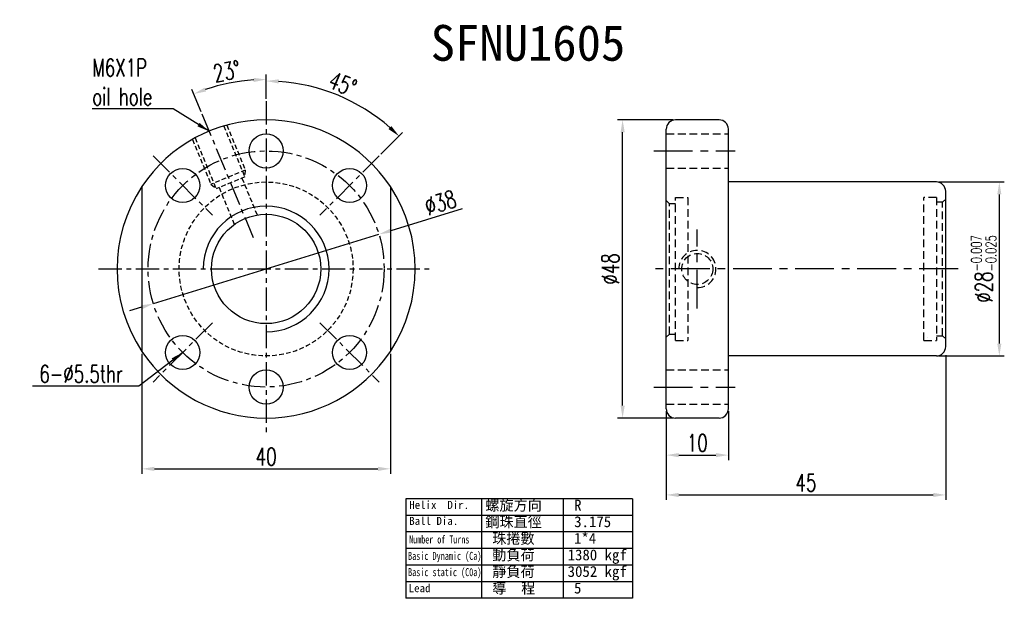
# Model space of a CAD drawing. Extents: x 473 to 1054, y -122 to 208.
import ezdxf
from ezdxf.enums import TextEntityAlignment as Align

# ---------------------------------------------------------------- set-up
doc = ezdxf.new("R2010")
doc.units = 0
doc.header["$MEASUREMENT"] = 0
doc.header["$PDMODE"] = 1
doc.linetypes.add('CENTER', pattern=[2, 1.25, -0.25, 0.25, -0.25])
doc.linetypes.add('HIDDEN', pattern=[0.375, 0.25, -0.125])
doc.layers.get('0').update_dxf_attribs({"linetype": 'CONTINUOUS'})
doc.layers.get('DEFPOINTS').update_dxf_attribs({"linetype": 'CONTINUOUS'})
for name, color, linetype in [('CHA', 2, 'CONTINUOUS'), ('CL', 1, 'CENTER'), ('DIM', 4, 'CONTINUOUS'), ('HID', 2, 'HIDDEN'), ('OUT', 3, 'CONTINUOUS')]:
    doc.layers.add(name, color=color, linetype=linetype)
doc.styles.add('CHN', font='SIMPLEX.shx', dxfattribs={"width": 0.7, "bigfont": 'CHINESET.shx'})
doc.styles.add('DIM-7', font='SIMPLEX.shx', dxfattribs={"width": 0.7, "bigfont": 'chineset.shx'})
doc.styles.add('T', font='txt')
doc.dimstyles.get("Standard").update_dxf_attribs({"dimscale": 0, "dimtxt": 4, "dimasz": 3, "dimexe": 1, "dimexo": 0.5, "dimgap": 1, "dimtad": 1, "dimdsep": 46, "dimtxsty": 'CHN', "dimcen": 0.09, "dimclrd": 256, "dimclre": 256, "dimclrt": 256, "dimadec": 0, "dimazin": 0, "dimtp": 1, "dimtm": 1, "dimtfac": 0.6, "dimtix": 1, "dimtmove": 2, "dimatfit": 3, "dimfxl": 1, "dimtvp": 0.85, "dimtolj": 1, "dimarcsym": 0})

# ---------------------------------------------------------------- blocks, each defined once
blk = doc.blocks.new('*D15')
at = {"layer": 'DEFPOINTS', "color": 0, "transparency": 16777216}
for p in [(914.64, -81.83), (954.64, -81.83), (954.64, -100.73)]:
    blk.add_point(p, dxfattribs=at)
at = {"layer": 'DIM', "color": 7, "lineweight": -2, "transparency": 16777216}
for p, q in [((914.64, -82.23), (914.64, -101.53)), ((954.64, -82.23), (954.64, -101.53)), ((916.64, -100.73), (952.64, -100.73))]:
    blk.add_line(p, q, dxfattribs=at)
at = {"layer": 'DIM', "color": 7, "transparency": 16777216}
for points in [[(916.64, -100.4), (916.64, -101.07), (914.64, -100.73)], [(952.64, -100.4), (952.64, -101.07), (954.64, -100.73)]]:
    blk.add_solid(points, dxfattribs=at)
at = {"layer": 'DIM', "color": 7, "transparency": 16777216, "insert": (934.64, -98.77), "char_height": 2.8, "attachment_point": 5, "style": 'CHN'}
blk.add_mtext('\\A1;40', dxfattribs=at)
blk = doc.blocks.new('*D16')
at = {"layer": 'DEFPOINTS', "color": 0, "transparency": 16777216}
for p in [(1044.07, -82.06), (999.07, -91.56), (1044.07, -104.93)]:
    blk.add_point(p, dxfattribs=at)
at = {"layer": 'DIM', "color": 0, "lineweight": -2, "transparency": 16777216}
for p, q in [((1044.07, -82.46), (1044.07, -105.73)), ((999.07, -91.96), (999.07, -105.73)), ((1001.07, -104.93), (1042.07, -104.93))]:
    blk.add_line(p, q, dxfattribs=at)
at = {"layer": 'DIM', "color": 0, "transparency": 16777216}
for points in [[(1001.07, -104.6), (1001.07, -105.27), (999.07, -104.93)], [(1042.07, -104.6), (1042.07, -105.27), (1044.07, -104.93)]]:
    blk.add_solid(points, dxfattribs=at)
at = {"layer": 'DIM', "color": 0, "transparency": 16777216, "insert": (1021.57, -102.97), "char_height": 2.8, "attachment_point": 5, "style": 'CHN'}
blk.add_mtext('\\A1;45', dxfattribs=at)
blk = doc.blocks.new('*D17')
at = {"layer": 'DEFPOINTS', "color": 0, "transparency": 16777216}
for p in [(992.04, -44.56), (1000.57, -44.56), (1000.57, -92.56)]:
    blk.add_point(p, dxfattribs=at)
at = {"layer": 'DIM', "color": 0, "lineweight": -2, "transparency": 16777216}
for p, q in [((1000.17, -44.56), (991.24, -44.56)), ((992.04, -90.56), (992.04, -46.56)), ((1000.17, -92.56), (991.24, -92.56))]:
    blk.add_line(p, q, dxfattribs=at)
at = {"layer": 'DIM', "color": 0, "transparency": 16777216}
for points in [[(991.71, -46.56), (992.38, -46.56), (992.04, -44.56)], [(991.71, -90.56), (992.38, -90.56), (992.04, -92.56)]]:
    blk.add_solid(points, dxfattribs=at)
at = {"layer": 'DIM', "color": 0, "transparency": 16777216, "insert": (990.08, -68.56), "char_height": 2.8, "attachment_point": 5, "rotation": 90, "style": 'CHN'}
blk.add_mtext('\\A1;%%C48', dxfattribs=at)
blk = doc.blocks.new('*D18')
at = {"layer": 'DEFPOINTS', "color": 0, "transparency": 16777216}
for p in [(999.07, -91.06), (1009.07, -91.06), (1009.07, -98.52)]:
    blk.add_point(p, dxfattribs=at)
at = {"layer": 'DIM', "color": 0, "lineweight": -2, "transparency": 16777216}
for p, q in [((999.07, -91.46), (999.07, -99.32)), ((1009.07, -91.46), (1009.07, -99.32)), ((1001.07, -98.52), (1007.07, -98.52))]:
    blk.add_line(p, q, dxfattribs=at)
at = {"layer": 'DIM', "color": 0, "transparency": 16777216}
for points in [[(1001.07, -98.19), (1001.07, -98.86), (999.07, -98.52)], [(1007.07, -98.19), (1007.07, -98.86), (1009.07, -98.52)]]:
    blk.add_solid(points, dxfattribs=at)
at = {"layer": 'DIM', "color": 0, "transparency": 16777216, "insert": (1004.07, -96.56), "char_height": 2.8, "attachment_point": 5, "style": 'CHN'}
blk.add_mtext('\\A1;10', dxfattribs=at)
blk = doc.blocks.new('*D19')
at = {"layer": 'DEFPOINTS', "color": 0, "transparency": 16777216}
for p in [(1042.57, -54.56), (1052.71, -54.56), (1042.57, -82.56)]:
    blk.add_point(p, dxfattribs=at)
at = {"layer": 'DIM', "color": 0, "lineweight": -2, "transparency": 16777216}
for p, q in [((1042.97, -54.56), (1053.51, -54.56)), ((1052.71, -80.56), (1052.71, -56.56)), ((1042.97, -82.56), (1053.51, -82.56))]:
    blk.add_line(p, q, dxfattribs=at)
at = {"layer": 'DIM', "color": 0, "transparency": 16777216}
for points in [[(1052.37, -56.56), (1053.04, -56.56), (1052.71, -54.56)], [(1052.37, -80.56), (1053.04, -80.56), (1052.71, -82.56)]]:
    blk.add_solid(points, dxfattribs=at)
at = {"layer": 'DIM', "color": 0, "transparency": 16777216, "insert": (1050.19, -68.56), "char_height": 2.8, "attachment_point": 5, "rotation": 90, "style": 'CHN'}
blk.add_mtext('\\A1;%%c28{\\H1.680000;\\S-0.007^ -0.025;}', dxfattribs=at)
blk = doc.blocks.new('*D20')
at = {"layer": 'DEFPOINTS', "color": 0, "transparency": 16777216}
for p in [(930.66, -38.33), (934.64, -41.56), (924.31, -43.62), (932.54, -63.49), (934.64, -97.56)]:
    blk.add_point(p, dxfattribs=at)
at = {"layer": 'DIM', "color": 0, "lineweight": -2, "transparency": 16777216}
for p, q in [((934.64, -41.16), (934.64, -37.27)), ((924.15, -43.25), (922.66, -39.65))]:
    blk.add_line(p, q, dxfattribs=at)
blk.add_arc((934.64, -68.56), 30.49, 93.7587, 108.7413, dxfattribs=at)
at = {"layer": 'DIM', "color": 0, "transparency": 16777216}
for points in [[(932.63, -37.8), (932.65, -38.47), (934.64, -38.07)], [(924.96, -40), (924.72, -39.38), (922.97, -40.39)]]:
    blk.add_solid(points, dxfattribs=at)
at = {"layer": 'DIM', "color": 0, "transparency": 16777216, "insert": (928.31, -36.74), "char_height": 2.8, "attachment_point": 5, "rotation": 11.25, "style": 'CHN'}
blk.add_mtext('\\A1;23°', dxfattribs=at)
blk = doc.blocks.new('*D21')
at = {"layer": 'DEFPOINTS', "color": 0, "transparency": 16777216}
for p in [(934.64, -41.56), (949.77, -42.36), (952.85, -50.36), (943.3, -59.9), (934.64, -97.56)]:
    blk.add_point(p, dxfattribs=at)
at = {"layer": 'DIM', "color": 0, "lineweight": -2, "transparency": 16777216}
for p, q in [((934.64, -41.16), (934.64, -37.51)), ((953.13, -50.07), (956.6, -46.61))]:
    blk.add_line(p, q, dxfattribs=at)
blk.add_arc((934.64, -68.56), 30.25, 48.7882, 86.2118, dxfattribs=at)
at = {"layer": 'DIM', "color": 0, "transparency": 16777216}
for points in [[(936.63, -38.71), (936.65, -38.04), (934.64, -38.31)], [(954.8, -45.56), (954.34, -46.05), (956.03, -47.17)]]:
    blk.add_solid(points, dxfattribs=at)
at = {"layer": 'DIM', "color": 0, "transparency": 16777216, "insert": (946.97, -38.8), "char_height": 2.8, "attachment_point": 5, "rotation": 337.5, "style": 'CHN'}
blk.add_mtext('\\A1;45°', dxfattribs=at)
blk = doc.blocks.new('*D22')
at = {"layer": 'DEFPOINTS', "color": 0, "transparency": 16777216}
for p in [(952.8, -62.98), (916.48, -74.14)]:
    blk.add_point(p, dxfattribs=at)
at = {"layer": 'DIM', "color": 0, "lineweight": -2, "transparency": 16777216}
for p, q in [((966.18, -58.87), (954.71, -62.4)), ((916.48, -74.14), (952.8, -62.98)), ((914.56, -74.73), (912.65, -75.32))]:
    blk.add_line(p, q, dxfattribs=at)
at = {"layer": 'DIM', "color": 0, "transparency": 16777216}
for points in [[(954.61, -62.08), (954.81, -62.71), (952.8, -62.98)], [(914.47, -74.41), (914.66, -75.05), (916.48, -74.14)]]:
    blk.add_solid(points, dxfattribs=at)
at = {"layer": 'DIM', "color": 0, "transparency": 16777216, "insert": (962.71, -57.89), "char_height": 2.8, "attachment_point": 5, "rotation": 17.081, "style": 'CHN'}
blk.add_mtext('\\A1;∅38', dxfattribs=at)

msp = doc.modelspace()

# ---------------------------------------------------------------- linework, layer by layer
at = {"color": 7}
msp.add_line((1041.071, -79.564), (1041.071, -79.564), dxfattribs=at)
at = {"layer": 'CL', "color": 7, "ltscale": 3}
for p, q in [((934.638, -41.564), (934.638, -95.564)), ((924.305, -43.619), (932.536, -63.49)), ((916.43, -50.356), (925.975, -59.902)), ((952.846, -50.356), (943.3, -59.902)), ((907.638, -68.564), (961.638, -68.564)), ((925.975, -77.226), (916.43, -86.772)), ((943.3, -77.226), (952.846, -86.772))]:
    msp.add_line(p, q, dxfattribs=at)
at = {"layer": 'CL', "color": 7, "ltscale": 5}
for p, q in [((997.071, -49.564), (1010.151, -49.564)), ((1004.071, -74.945), (1004.071, -62.192)), ((1046.071, -68.564), (997.071, -68.564)), ((997.071, -87.564), (1010.151, -87.564))]:
    msp.add_line(p, q, dxfattribs=at)
at = {"layer": 'CL', "color": 7, "ltscale": 3}
msp.add_circle((934.638, -68.564), 19, dxfattribs=at)
at = {"layer": 'DIM', "color": 7}
for p, q in [((993.655, -105.555), (957.151, -105.555)), ((957.151, -105.555), (957.151, -121.568)), ((969.319, -105.555), (969.319, -121.568)), ((982.487, -105.555), (982.487, -121.568)), ((993.655, -105.555), (993.655, -121.568)), ((993.655, -108.224), (957.151, -108.224)), ((993.655, -110.893), (957.151, -110.893)), ((993.655, -113.562), (957.151, -113.562)), ((993.655, -116.231), (957.151, -116.231)), ((993.655, -118.899), (957.151, -118.899)), ((993.655, -121.568), (957.151, -121.568))]:
    msp.add_line(p, q, dxfattribs=at)
for radius, start, end in [(24, 146.44269, 213.55731), (24, 326.44269, 33.55731), (10.125, 270, 180)]:
    msp.add_arc((934.638, -68.564), radius, start, end, dxfattribs=at)
at = {"layer": 'HID', "color": 7, "ltscale": 3}
for p, q in [((927.813, -45.555), (931.207, -53.749)), ((928.297, -45.417), (931.286, -52.634)), ((923.193, -47.468), (926.588, -55.663)), ((922.754, -47.713), (925.743, -54.93)), ((931.286, -52.634), (925.743, -54.93)), ((931.207, -53.749), (926.588, -55.663)), ((931.286, -52.634), (931.207, -53.749)), ((925.743, -54.93), (926.588, -55.663)), ((927.05, -55.471), (929.561, -61.534)), ((930.745, -53.941), (933.256, -60.004))]:
    msp.add_line(p, q, dxfattribs=at)
at = {"layer": 'HID', "color": 7, "ltscale": 5}
for p, q in [((999.071, -46.814), (1009.071, -46.814)), ((999.071, -52.314), (1009.071, -52.314)), ((1000.571, -80.064), (1000.571, -57.064)), ((1000.571, -57.064), (1002.571, -57.064)), ((1002.571, -57.064), (1002.571, -80.064)), ((1042.571, -57.064), (1040.571, -57.064)), ((1040.571, -80.064), (1040.571, -57.064)), ((1042.571, -57.064), (1042.571, -80.064)), ((999.571, -58.064), (999.071, -57.564)), ((1000.571, -58.064), (999.571, -58.064)), ((999.571, -79.064), (999.571, -58.064)), ((1043.571, -57.814), (1042.571, -57.814)), ((1044.071, -57.314), (1043.571, -57.814)), ((1043.571, -79.314), (1043.571, -57.814)), ((999.071, -79.564), (999.571, -79.064)), ((999.571, -79.064), (1000.571, -79.064)), ((1000.571, -80.064), (1002.571, -80.064)), ((1040.571, -80.064), (1042.571, -80.064)), ((1042.571, -79.314), (1043.571, -79.314)), ((1043.571, -79.314), (1044.071, -79.814)), ((999.071, -84.814), (1009.071, -84.814)), ((999.071, -90.314), (1009.071, -90.314))]:
    msp.add_line(p, q, dxfattribs=at)
at = {"layer": 'HID', "color": 7, "ltscale": 3}
msp.add_circle((934.638, -68.564), 14, dxfattribs=at)
at = {"layer": 'HID', "color": 7, "ltscale": 5}
msp.add_circle((1004.071, -68.564), 2.5, dxfattribs=at)
msp.add_arc((1004.071, -68.564), 3, 270, 180, dxfattribs=at)
at = {"layer": 'OUT', "color": 7, "ltscale": 5}
for p, q in [((1007.571, -44.564), (1000.571, -44.564)), ((999.071, -91.064), (999.071, -46.064)), ((1009.071, -91.064), (1009.071, -46.064)), ((1042.571, -54.564), (1009.071, -54.564)), ((1044.071, -81.064), (1044.071, -56.064)), ((1042.571, -82.564), (1009.071, -82.564)), ((1007.571, -92.564), (1000.571, -92.564))]:
    msp.add_line(p, q, dxfattribs=at)
at = {"layer": 'OUT', "color": 7}
for p, q in [((914.638, -55.298), (914.638, -81.831)), ((954.638, -55.298), (954.638, -81.831))]:
    msp.add_line(p, q, dxfattribs=at)
for centre, radius in [((934.638, -49.564), 2.75), ((921.203, -55.129), 2.75), ((948.073, -55.129), 2.75), ((934.638, -68.564), 8.8), ((921.203, -81.999), 2.75), ((948.073, -81.999), 2.75), ((934.638, -87.564), 2.75)]:
    msp.add_circle(centre, radius, dxfattribs=at)
for start, end in [(33.55731, 146.44269), (213.55731, 326.44269)]:
    msp.add_arc((934.638, -68.564), 24, start, end, dxfattribs=at)
at = {"layer": 'OUT', "color": 7, "ltscale": 5}
for centre, start, end in [((1000.571, -46.064), 90, 180.00001), ((1007.571, -46.064), 0, 90), ((1042.571, -56.064), 0, 90), ((1042.571, -81.064), 270.00001, 0.00001), ((1000.571, -91.064), 180.00001, 270.00001), ((1007.571, -91.064), 270.00001, 0.00001)]:
    msp.add_arc(centre, 1.5, start, end, dxfattribs=at)

# ---------------------------------------------------------------- texts
at = {"layer": 'CHA', "color": 0, "style": 'T'}
msp.add_text('SFNU1605', height=5.76, dxfattribs=at).set_placement((976.804, -32.171), align=Align.MIDDLE)
at = {"layer": 'DIM', "color": 7, "style": 'T'}
for s, height, p in [('Helix  Dir.', 1.29024, (957.681, -107.179)), ('螺旋方向', 1.75, (969.938, -107.45)), ('R', 1.75, (984.243, -107.45)), ('Ball Dia.', 1.2902, (957.681, -109.756)), ('鋼珠直徑', 1.75, (969.938, -110.119)), ('3.175', 1.75, (984.243, -110.119)), ('珠捲數', 1.75, (971.049, -112.787)), ('1*4', 1.75, (984.217, -112.787)), ('動負荷', 1.75, (971.049, -115.456)), ('1380 kgf', 1.75, (983.191, -115.456)), ('靜負荷', 1.75, (971.049, -118.125)), ('3052 kgf', 1.75, (983.191, -118.125)), ('導  程', 1.75, (971.049, -120.794)), ('Lead', 1.2902, (957.589, -120.583)), ('5', 1.75, (984.217, -120.794))]:
    msp.add_text(s, height=height, dxfattribs=at).set_placement(p)
for s, width, p in [('Number of Turns', 0.7, (957.681, -112.748)), ('Basic Dynamic (Ca)', 0.65, (957.497, -115.384)), ('Basic static (C0a)', 0.65, (957.497, -118.005))]:
    msp.add_text(s, height=1.29024, dxfattribs=dict(at, width=width)).set_placement(p)
at = {"layer": 'DIM', "color": 7, "char_height": 2.8}
for s, insert, attachment_point, style in [('M6X1P\\Poil hole', (906.64, -38.498), 4, 'DIM-7'), ('6-%%C5.5thr', (911.56, -85.452), 6, 'CHN')]:
    msp.add_mtext(s, dxfattribs=dict(at, insert=insert, attachment_point=attachment_point, style=style))

# ---------------------------------------------------------------- dimensions: what is measured, and where the dimension line sits
at = {"layer": 'DIM', "color": 7}
for base, line1, picture, middle in [((930.658, -38.333), ((924.305, -43.619), (932.536, -63.49)), '*D20', (928.306, -36.735)), ((949.765, -42.363), ((952.846, -50.356), (943.3, -59.902)), '*D21', (946.966, -38.801))]:
    dim = msp.add_angular_dim_2l(base=base, line1=line1, line2=((934.638, -41.564), (934.638, -97.564)), dimstyle='Standard', override={"dimscale": 0.8, "dimtxt": 3.5, "dimasz": 2.5, "dimgap": 0.7, "dimclrd": 0, "dimclre": 0, "dimclrt": 0, "dimtp": 0.1, "dimtm": 0, "dimtmove": 0}, dxfattribs=at)
    dim.commit()
    dim.dimension.update_dxf_attribs({"geometry": picture, "text_midpoint": middle})
for base, p1, p2, text, override, picture, middle in [((992.042, -44.564), (1000.571, -92.564), (1000.571, -44.564), '%%C<>', {"dimscale": 0.8, "dimtxt": 3.5, "dimasz": 2.5, "dimgap": 0.7, "dimclrd": 0, "dimclre": 0, "dimclrt": 0, "dimtp": 0.1, "dimtm": 0, "dimtmove": 0}, '*D17', (990.082, -68.564)), ((1052.708, -54.564), (1042.571, -82.564), (1042.571, -54.564), '%%c<>', {"dimscale": 0.8, "dimtxt": 3.5, "dimasz": 2.5, "dimgap": 0.7, "dimclrd": 0, "dimclre": 0, "dimclrt": 0, "dimtol": 1, "dimlim": 0, "dimtp": -0.007, "dimtm": 0.025, "dimtdec": 3, "dimtmove": 0}, '*D19', (1050.188, -68.564))]:
    dim = msp.add_linear_dim(base=base, p1=p1, p2=p2, angle=90, text=text, dimstyle='Standard', override=override, dxfattribs=at)
    dim.commit()
    dim.dimension.update_dxf_attribs({"geometry": picture, "text_midpoint": middle})
dim = msp.add_diameter_dim_2p(p1=(916.476, -74.145), p2=(952.799, -62.983), dimstyle='Standard', override={"dimscale": 0.8, "dimtxt": 3.5, "dimasz": 2.5, "dimgap": 0.7, "dimclrd": 0, "dimclrt": 0, "dimtp": 0.1, "dimtm": 0, "dimtmove": 0}, dxfattribs=at)
dim.commit()
dim.dimension.update_dxf_attribs({"geometry": '*D22', "text_midpoint": (963.282, -59.762), "dimtype": 163})
for base, p1, p2, override, picture, middle in [((954.638, -100.732), (914.638, -81.831), (954.638, -81.831), {"dimscale": 0.8, "dimtxt": 3.5, "dimasz": 2.5, "dimgap": 0.7, "dimclrd": 7, "dimclre": 7, "dimclrt": 7, "dimtp": 0.1, "dimtm": 0, "dimtmove": 0}, '*D15', (934.638, -98.772)), ((1044.071, -104.933), (999.071, -91.564), (1044.071, -82.064), {"dimscale": 0.8, "dimtxt": 3.5, "dimasz": 2.5, "dimgap": 0.7, "dimclrd": 0, "dimclre": 0, "dimclrt": 0, "dimtp": 0.1, "dimtm": 0, "dimtmove": 0}, '*D16', (1021.571, -102.973)), ((1009.071, -98.524), (999.071, -91.064), (1009.071, -91.064), {"dimscale": 0.8, "dimtxt": 3.5, "dimasz": 2.5, "dimgap": 0.7, "dimclrd": 0, "dimclre": 0, "dimclrt": 0, "dimtp": 0.1, "dimtm": 0, "dimtmove": 0}, '*D18', (1004.071, -96.564))]:
    dim = msp.add_linear_dim(base=base, p1=p1, p2=p2, dimstyle='Standard', override=override, dxfattribs=at)
    dim.commit()
    dim.dimension.update_dxf_attribs({"geometry": picture, "text_midpoint": middle})

# ---------------------------------------------------------------- leaders
at = {"layer": 'DIM', "color": 7, "annotation_type": 0, "has_hookline": 1, "hookline_direction": 1}
for points, override, text_width in [([(925.453, -46.391), (919.654, -42.792), (917.654, -42.792)], {"dimscale": 0.8, "dimtxt": 3.5, "dimasz": 2.5, "dimgap": 0.7, "dimclrd": 0, "dimtp": 0.1, "dimtm": 0, "dimtmove": 0}, 10.453), ([(921.203, -81.999), (914.12, -87.412), (912.12, -87.412)], {"dimscale": 0.8, "dimtxt": 3.5, "dimasz": 2.5, "dimgap": 0.7, "dimclrd": 7, "dimtp": 0.1, "dimtm": 0, "dimtmove": 0}, 14.56)]:
    msp.add_leader(points, dimstyle='Standard', override=override, dxfattribs=dict(at, text_width=text_width))

doc.saveas('drawing.dxf')
